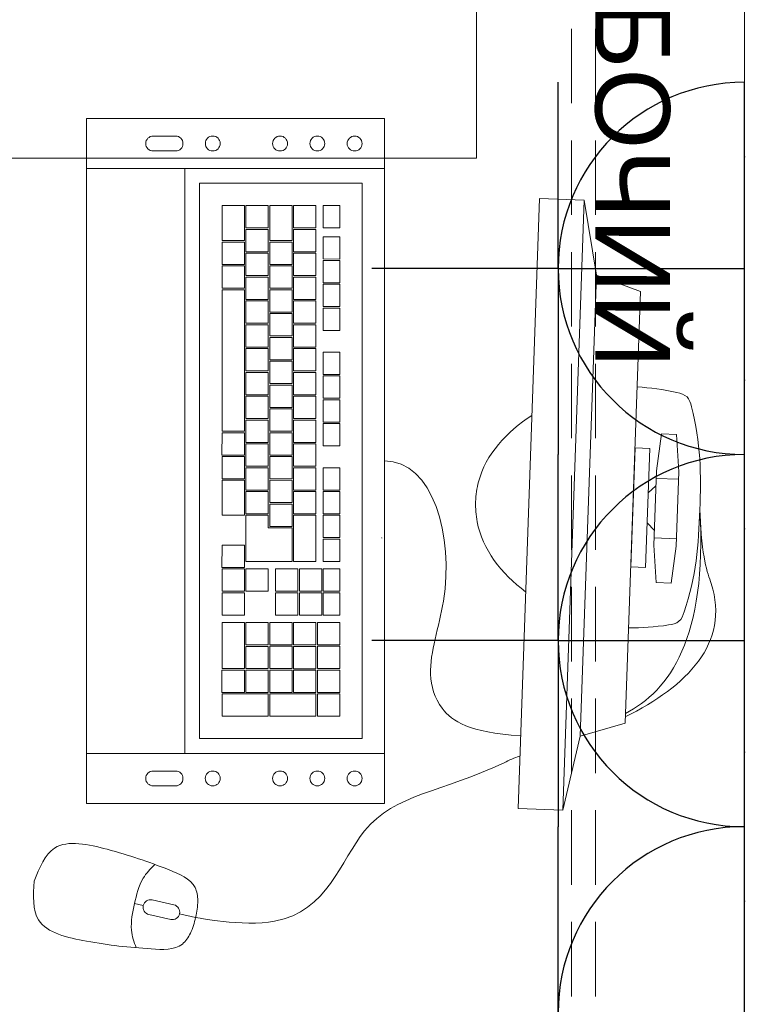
# Model space of a CAD drawing. Header units: millimetres. Extents: x -692150 to 2662533, y -95416 to 65084.
# Tile 19 of 256: x -73169 to -72680, y -52821 to -52160. Entities that reach past the tile are written whole.
import ezdxf

# ---------------------------------------------------------------- set-up
doc = ezdxf.new("R2010")
doc.units = ezdxf.units.MM
doc.linetypes.add('( Hidden )', pattern=[0.375, 0.25, -0.125])
doc.layers.add('00_АР_Номер мебели', color=1, linetype='Continuous', lineweight=13, plot=False)
doc.layers.add('11_АР_Номер мебели', color=1, linetype='Continuous', lineweight=13, plot=False)
for name, color, linetype, lineweight, true_color in [('00_АР_Подложка', 7, 'Continuous', 0, 0x9b9292), ('09_АР_Мебель', 7, 'Continuous', 9, 0x000000), ('1. ПОДЛОЖКА', 7, 'Continuous', 0, 0x9b9292)]:
    doc.layers.add(name, color=color, linetype=linetype, lineweight=lineweight, true_color=true_color)
doc.layers.add('06_АР_Мебель', color=4, linetype='Continuous', lineweight=9)
doc.layers.add('ЭОМ', color=7, linetype='Continuous')
doc.styles.get("Standard").update_dxf_attribs({"font": 'arial.ttf'})

# ---------------------------------------------------------------- blocks, each defined once
blk = doc.blocks.new('Компьютер')
at = {"layer": '00_АР_Подложка', "lineweight": 0}
for p, q in [((-76.43, 195.2), (-76.44, 185.2)), ((-76.43, 195.2), (-51.43, 197.69)), ((-51.43, 197.69), (-1.43, 197.66)), ((-46.44, 182.69), (-46.43, 197.69)), ((-6.43, 197.66), (-6.44, 182.66)), ((23.57, 195.14), (-1.43, 197.66)), ((23.57, 195.14), (23.56, 185.14)), ((-76.44, 185.2), (-51.44, 182.69)), ((-1.44, 182.66), (-51.44, 182.69)), ((-36.44, 177.68), (-41.44, 182.68)), ((-16.44, 177.67), (-11.44, 182.66)), ((23.56, 185.14), (-1.44, 182.66)), ((-66.45, 167.7), (-66.44, 177.7)), ((-66.44, 177.7), (13.56, 177.65)), ((13.56, 177.65), (13.55, 167.65)), ((-171.45, 167.76), (-181.47, 137.76)), ((118.55, 167.59), (-171.45, 167.76)), ((13.55, 167.65), (-66.45, 167.7)), ((118.55, 167.59), (128.47, 137.76)), ((-181.47, 137.76), (-231.47, 127.79)), ((-181.47, 137.76), (128.47, 137.76)), ((128.47, 137.76), (178.53, 127.79)), ((-231.49, 97.79), (-231.47, 127.79)), ((-231.47, 127.79), (178.53, 127.79)), ((178.53, 127.79), (178.51, 97.79)), ((-231.49, 97.79), (178.51, 97.79)), ((-281.52, -8.22), (178.19, 8.05)), ((144.71, 6.87), (151.79, -193.01)), ((178.19, 8.05), (185.27, -191.82)), ((-274.45, -208.09), (-281.52, -8.22)), ((-248.04, -7.03), (-240.97, -206.91)), ((-237.52, -21.67), (135.25, -8.48)), ((135.25, -8.48), (139.11, -117.41)), ((-233.66, -130.6), (-237.52, -21.67)), ((52.83, -26.4), (37.84, -26.93)), ((52.83, -26.4), (53.22, -37.4)), ((57.83, -26.23), (72.82, -25.7)), ((58.36, -41.22), (57.83, -26.23)), ((72.82, -25.7), (73.35, -40.69)), ((73.82, -25.66), (88.81, -25.13)), ((74.35, -40.65), (73.82, -25.66)), ((88.81, -25.13), (89.34, -40.12)), ((89.81, -25.1), (104.8, -24.56)), ((90.34, -40.09), (89.81, -25.1)), ((104.8, -24.56), (105.33, -39.56)), ((105.8, -24.53), (120.79, -24)), ((106.33, -39.52), (105.8, -24.53)), ((120.79, -24), (121.32, -38.99)), ((-108.65, -32.12), (-123.64, -32.65)), ((-123.25, -43.64), (-123.64, -32.65)), ((-108.65, -32.12), (-108.26, -43.11)), ((-92.66, -31.55), (-107.65, -32.08)), ((-107.26, -43.08), (-107.65, -32.08)), ((-92.66, -31.55), (-92.27, -42.55)), ((-76.67, -30.99), (-91.66, -31.52)), ((-91.27, -42.51), (-91.66, -31.52)), ((-76.67, -30.99), (-76.28, -41.98)), ((-60.68, -30.42), (-75.67, -30.95)), ((-75.28, -41.94), (-75.67, -30.95)), ((-60.68, -30.42), (-60.29, -41.41)), ((-31.11, -29.37), (-46.11, -29.9)), ((-45.72, -40.9), (-46.11, -29.9)), ((-31.11, -29.37), (-30.73, -40.37)), ((-15.12, -28.81), (-30.12, -29.34)), ((-29.73, -40.33), (-30.12, -29.34)), ((-15.12, -28.81), (-14.74, -39.8)), ((0.87, -28.24), (-14.13, -28.77)), ((-13.74, -39.77), (-14.13, -28.77)), ((0.87, -28.24), (1.25, -39.24)), ((16.86, -27.68), (1.86, -28.21)), ((2.25, -39.2), (1.86, -28.21)), ((16.86, -27.68), (17.24, -38.67)), ((36.84, -26.97), (21.85, -27.5)), ((22.24, -38.49), (21.85, -27.5)), ((36.84, -26.97), (37.23, -37.96)), ((38.23, -37.93), (37.84, -26.93)), ((-207, -35.6), (-222, -36.13)), ((-221.61, -47.12), (-222, -36.13)), ((-207, -35.6), (-206.62, -46.59)), ((-186.18, -34.86), (-201.17, -35.39)), ((-200.79, -46.39), (-201.17, -35.39)), ((-186.18, -34.86), (-185.8, -45.85)), ((-170.19, -34.3), (-185.18, -34.83)), ((-184.8, -45.82), (-185.18, -34.83)), ((-170.19, -34.3), (-169.81, -45.29)), ((-154.2, -33.73), (-169.19, -34.26)), ((-168.81, -45.25), (-169.19, -34.26)), ((-154.2, -33.73), (-153.82, -44.72)), ((-138.21, -33.16), (-153.2, -33.69)), ((-152.82, -44.69), (-153.2, -33.69)), ((-138.21, -33.16), (-137.83, -44.16)), ((1.25, -39.24), (-13.74, -39.77)), ((17.24, -38.67), (2.25, -39.2)), ((37.23, -37.96), (22.24, -38.49)), ((22.28, -39.49), (37.27, -38.96)), ((22.81, -54.48), (22.28, -39.49)), ((37.27, -38.96), (37.8, -53.95)), ((53.22, -37.4), (38.23, -37.93)), ((38.27, -38.93), (53.26, -38.4)), ((38.8, -53.92), (38.27, -38.93)), ((53.26, -38.4), (53.79, -53.39)), ((105.33, -39.56), (90.34, -40.09)), ((121.32, -38.99), (106.33, -39.52)), ((-185.8, -45.85), (-200.79, -46.39)), ((-169.81, -45.29), (-184.8, -45.82)), ((-153.82, -44.72), (-168.81, -45.25)), ((-137.83, -44.16), (-152.82, -44.69)), ((-108.26, -43.11), (-123.25, -43.64)), ((-92.27, -42.55), (-107.26, -43.08)), ((-76.28, -41.98), (-91.27, -42.51)), ((-60.29, -41.41), (-75.28, -41.94)), ((-61.53, -46.46), (-46.54, -45.93)), ((-46.54, -45.93), (-46.01, -60.92)), ((-30.73, -40.37), (-45.72, -40.9)), ((-45.54, -45.89), (-30.55, -45.36)), ((-45.01, -60.89), (-45.54, -45.89)), ((-30.55, -45.36), (-30.02, -60.35)), ((-14.74, -39.8), (-29.73, -40.33)), ((-29.55, -45.33), (-14.56, -44.8)), ((-29.02, -60.32), (-29.55, -45.33)), ((-14.56, -44.8), (-14.03, -59.79)), ((-13.56, -44.76), (17.42, -43.67)), ((-13.03, -59.75), (-13.56, -44.76)), ((17.42, -43.67), (17.95, -58.66)), ((73.35, -40.69), (58.36, -41.22)), ((58.4, -42.22), (73.39, -41.69)), ((58.93, -57.21), (58.4, -42.22)), ((73.39, -41.69), (73.92, -56.68)), ((89.34, -40.12), (74.35, -40.65)), ((74.39, -41.65), (89.38, -41.12)), ((74.92, -56.64), (74.39, -41.65)), ((89.38, -41.12), (89.91, -56.11)), ((90.38, -41.09), (105.37, -40.55)), ((90.91, -56.08), (90.38, -41.09)), ((105.37, -40.55), (105.9, -55.55)), ((106.37, -40.52), (121.36, -39.99)), ((107.46, -71.5), (106.37, -40.52)), ((121.36, -39.99), (122.45, -70.97)), ((-206.62, -46.59), (-221.61, -47.12)), ((-221.43, -52.12), (-206.44, -51.59)), ((-220.9, -67.11), (-221.43, -52.12)), ((-206.44, -51.59), (-205.91, -66.58)), ((-205.44, -51.55), (-190.45, -51.02)), ((-204.91, -66.54), (-205.44, -51.55)), ((-190.45, -51.02), (-189.92, -66.01)), ((-189.45, -50.99), (-174.46, -50.46)), ((-188.92, -65.98), (-189.45, -50.99)), ((-174.46, -50.46), (-173.93, -65.45)), ((-173.46, -50.42), (-158.47, -49.89)), ((-172.93, -65.41), (-173.46, -50.42)), ((-158.47, -49.89), (-157.94, -64.88)), ((-157.47, -49.86), (-142.48, -49.33)), ((-156.94, -64.85), (-157.47, -49.86)), ((-142.48, -49.33), (-141.95, -64.32)), ((-141.48, -49.29), (-126.49, -48.76)), ((-140.95, -64.28), (-141.48, -49.29)), ((-126.49, -48.76), (-125.96, -63.75)), ((-125.49, -48.72), (-110.5, -48.19)), ((-124.96, -63.71), (-125.49, -48.72)), ((-110.5, -48.19), (-109.97, -63.18)), ((-109.5, -48.16), (-94.51, -47.63)), ((-108.97, -63.15), (-109.5, -48.16)), ((-94.51, -47.63), (-93.98, -62.62)), ((-93.51, -47.59), (-78.52, -47.06)), ((-92.98, -62.58), (-93.51, -47.59)), ((-78.52, -47.06), (-77.99, -62.05)), ((-77.52, -47.03), (-62.53, -46.5)), ((-76.99, -62.02), (-77.52, -47.03)), ((-62.53, -46.5), (-62, -61.49)), ((-61, -61.45), (-61.53, -46.46)), ((17.95, -58.66), (-13.03, -59.75)), ((37.8, -53.95), (22.81, -54.48)), ((22.84, -55.48), (37.83, -54.95)), ((23.37, -70.47), (22.84, -55.48)), ((37.83, -54.95), (38.36, -69.94)), ((53.79, -53.39), (38.8, -53.92)), ((38.83, -54.92), (53.82, -54.39)), ((39.36, -69.91), (38.83, -54.92)), ((53.82, -54.39), (54.35, -69.38)), ((73.92, -56.68), (58.93, -57.21)), ((58.96, -58.21), (73.95, -57.68)), ((59.49, -73.2), (58.96, -58.21)), ((73.95, -57.68), (74.48, -72.67)), ((89.91, -56.11), (74.92, -56.64)), ((74.95, -57.64), (89.94, -57.11)), ((75.48, -72.63), (74.95, -57.64)), ((89.94, -57.11), (90.47, -72.1)), ((105.9, -55.55), (90.91, -56.08)), ((90.94, -57.08), (105.93, -56.54)), ((91.47, -72.07), (90.94, -57.08)), ((105.93, -56.54), (106.46, -71.54)), ((-189.92, -66.01), (-204.91, -66.54)), ((-173.93, -65.45), (-188.92, -65.98)), ((-157.94, -64.88), (-172.93, -65.41)), ((-164.4, -66.11), (-149.41, -65.58)), ((-163.87, -81.1), (-164.4, -66.11)), ((-141.95, -64.32), (-156.94, -64.85)), ((-149.41, -65.58), (-148.88, -80.57)), ((-148.41, -65.54), (-133.42, -65.01)), ((-147.88, -80.54), (-148.41, -65.54)), ((-125.96, -63.75), (-140.95, -64.28)), ((-133.42, -65.01), (-132.89, -80.01)), ((-132.42, -64.98), (-117.43, -64.45)), ((-131.89, -79.97), (-132.42, -64.98)), ((-109.97, -63.18), (-124.96, -63.71)), ((-117.43, -64.45), (-116.9, -79.44)), ((-116.43, -64.41), (-101.44, -63.88)), ((-115.9, -79.4), (-116.43, -64.41)), ((-93.98, -62.62), (-108.97, -63.15)), ((-101.44, -63.88), (-100.91, -78.87)), ((-100.44, -63.85), (-85.45, -63.32)), ((-99.91, -78.84), (-100.44, -63.85)), ((-77.99, -62.05), (-92.98, -62.58)), ((-85.45, -63.32), (-84.92, -78.31)), ((-84.45, -63.28), (-69.46, -62.75)), ((-83.92, -78.27), (-84.45, -63.28)), ((-62, -61.49), (-76.99, -62.02)), ((-69.46, -62.75), (-68.93, -77.74)), ((-68.46, -62.72), (-53.47, -62.19)), ((-67.93, -77.71), (-68.46, -62.72)), ((-46.01, -60.92), (-61, -61.45)), ((-53.47, -62.19), (-52.94, -77.18)), ((-52.47, -62.15), (-37.48, -61.62)), ((-51.94, -77.14), (-52.47, -62.15)), ((-30.02, -60.35), (-45.01, -60.89)), ((-37.48, -61.62), (-36.95, -76.61)), ((-36.48, -61.58), (-21.49, -61.05)), ((-35.95, -76.57), (-36.48, -61.58)), ((-14.03, -59.79), (-29.02, -60.32)), ((-21.49, -61.05), (-20.96, -76.04)), ((-20.49, -61.02), (-5.5, -60.49)), ((-19.96, -76.01), (-20.49, -61.02)), ((-5.5, -60.49), (-4.97, -75.48)), ((-4.5, -60.45), (17.99, -59.66)), ((-3.93, -76.44), (-4.5, -60.45)), ((17.99, -59.66), (19.08, -90.64)), ((-205.91, -66.58), (-220.9, -67.11)), ((-220.86, -68.11), (-197.38, -67.28)), ((-220.33, -83.1), (-220.86, -68.11)), ((-197.38, -67.28), (-196.85, -82.27)), ((-196.38, -67.24), (-181.39, -66.71)), ((-195.85, -82.23), (-196.38, -67.24)), ((-181.39, -66.71), (-180.86, -81.7)), ((-180.39, -66.68), (-165.4, -66.15)), ((-179.86, -81.67), (-180.39, -66.68)), ((-165.4, -66.15), (-164.87, -81.14)), ((38.36, -69.94), (23.37, -70.47)), ((54.35, -69.38), (39.36, -69.91)), ((74.48, -72.67), (59.49, -73.2)), ((90.47, -72.1), (75.48, -72.63)), ((106.46, -71.54), (91.47, -72.07)), ((91.51, -73.07), (106.5, -72.53)), ((106.5, -72.53), (107.03, -87.53)), ((122.45, -70.97), (107.46, -71.5)), ((107.5, -72.5), (122.49, -71.97)), ((108.59, -103.48), (107.5, -72.5)), ((122.49, -71.97), (123.58, -102.95)), ((-100.91, -78.87), (-115.9, -79.4)), ((-84.92, -78.31), (-99.91, -78.84)), ((-92.38, -79.57), (-77.39, -79.04)), ((-68.93, -77.74), (-83.92, -78.27)), ((-77.39, -79.04), (-76.86, -94.03)), ((-76.39, -79.01), (-61.4, -78.48)), ((-75.86, -94), (-76.39, -79.01)), ((-52.94, -77.18), (-67.93, -77.71)), ((-61.4, -78.48), (-60.87, -93.47)), ((-60.4, -78.44), (-45.41, -77.91)), ((-59.87, -93.43), (-60.4, -78.44)), ((-36.95, -76.61), (-51.94, -77.14)), ((-45.41, -77.91), (-44.88, -92.9)), ((-44.41, -77.87), (-29.42, -77.34)), ((-43.88, -92.87), (-44.41, -77.87)), ((-20.96, -76.04), (-35.95, -76.57)), ((-29.42, -77.34), (-28.89, -92.33)), ((-28.42, -77.31), (-13.43, -76.78)), ((-27.89, -92.3), (-28.42, -77.31)), ((-4.97, -75.48), (-19.96, -76.01)), ((-13.43, -76.78), (-12.9, -91.77)), ((-12.43, -76.74), (-3.93, -76.44)), ((-11.9, -91.73), (-12.43, -76.74)), ((23.55, -75.47), (38.54, -74.94)), ((24.08, -90.46), (23.55, -75.47)), ((38.54, -74.94), (39.07, -89.93)), ((59.53, -74.2), (74.52, -73.67)), ((60.06, -89.19), (59.53, -74.2)), ((74.52, -73.67), (75.05, -88.66)), ((75.52, -73.63), (90.51, -73.1)), ((76.05, -88.62), (75.52, -73.63)), ((90.51, -73.1), (91.04, -88.09)), ((92.04, -88.06), (91.51, -73.07)), ((-196.85, -82.27), (-220.33, -83.1)), ((-220.3, -84.1), (-205.31, -83.57)), ((-219.77, -99.09), (-220.3, -84.1)), ((-205.31, -83.57), (-204.78, -98.56)), ((-204.31, -83.53), (-189.32, -83)), ((-203.78, -98.52), (-204.31, -83.53)), ((-180.86, -81.7), (-195.85, -82.23)), ((-189.32, -83), (-188.79, -97.99)), ((-188.32, -82.97), (-173.33, -82.44)), ((-187.79, -97.96), (-188.32, -82.97)), ((-164.87, -81.14), (-179.86, -81.67)), ((-173.33, -82.44), (-172.8, -97.43)), ((-172.33, -82.4), (-157.34, -81.87)), ((-171.8, -97.39), (-172.33, -82.4)), ((-148.88, -80.57), (-163.87, -81.1)), ((-157.34, -81.87), (-156.81, -96.86)), ((-156.34, -81.84), (-141.35, -81.31)), ((-155.81, -96.83), (-156.34, -81.84)), ((-132.89, -80.01), (-147.88, -80.54)), ((-141.35, -81.31), (-140.82, -96.3)), ((-140.35, -81.27), (-125.36, -80.74)), ((-139.82, -96.26), (-140.35, -81.27)), ((-116.9, -79.44), (-131.89, -79.97)), ((-125.36, -80.74), (-124.83, -95.73)), ((-124.36, -80.7), (-109.37, -80.17)), ((-123.83, -95.69), (-124.36, -80.7)), ((-109.37, -80.17), (-108.84, -95.16)), ((-108.37, -80.14), (-93.38, -79.61)), ((-107.84, -95.13), (-108.37, -80.14)), ((-93.38, -79.61), (-92.85, -94.6)), ((-91.85, -94.56), (-92.38, -79.57)), ((-28.89, -92.33), (-43.88, -92.87)), ((-12.9, -91.77), (-27.89, -92.3)), ((19.08, -90.64), (-11.9, -91.73)), ((8.13, -92.03), (23.12, -91.5)), ((8.66, -107.02), (8.13, -92.03)), ((23.12, -91.5), (23.65, -106.49)), ((39.07, -89.93), (24.08, -90.46)), ((24.12, -91.46), (39.11, -90.93)), ((24.65, -106.45), (24.12, -91.46)), ((39.11, -90.93), (39.64, -105.92)), ((40.11, -90.89), (55.1, -90.36)), ((40.64, -105.88), (40.11, -90.89)), ((55.1, -90.36), (55.63, -105.35)), ((75.05, -88.66), (60.06, -89.19)), ((60.09, -90.19), (91.07, -89.09)), ((60.62, -105.18), (60.09, -90.19)), ((91.04, -88.09), (76.05, -88.62)), ((91.07, -89.09), (91.6, -104.08)), ((107.03, -87.53), (92.04, -88.06)), ((92.07, -89.06), (107.06, -88.52)), ((92.6, -104.05), (92.07, -89.06)), ((107.06, -88.52), (107.59, -103.52)), ((-204.78, -98.56), (-219.77, -99.09)), ((-188.79, -97.99), (-203.78, -98.52)), ((-195.25, -99.22), (-180.26, -98.69)), ((-172.8, -97.43), (-187.79, -97.96)), ((-180.26, -98.69), (-179.73, -113.68)), ((-179.26, -98.66), (-164.27, -98.13)), ((-178.73, -113.65), (-179.26, -98.66)), ((-156.81, -96.86), (-171.8, -97.39)), ((-164.27, -98.13), (-163.74, -113.12)), ((-163.27, -98.09), (-68.33, -94.73)), ((-162.74, -113.08), (-163.27, -98.09)), ((-140.82, -96.3), (-155.81, -96.83)), ((-124.83, -95.73), (-139.82, -96.26)), ((-108.84, -95.16), (-123.83, -95.69)), ((-92.85, -94.6), (-107.84, -95.13)), ((-76.86, -94.03), (-91.85, -94.56)), ((-60.87, -93.47), (-75.86, -94)), ((-68.33, -94.73), (-67.8, -109.72)), ((-67.33, -94.7), (-52.34, -94.17)), ((-66.8, -109.69), (-67.33, -94.7)), ((-44.88, -92.9), (-59.87, -93.43)), ((-52.34, -94.17), (-51.81, -109.16)), ((-51.34, -94.13), (-36.35, -93.6)), ((-50.81, -109.12), (-51.34, -94.13)), ((-36.35, -93.6), (-35.82, -108.59)), ((-35.35, -93.56), (-11.86, -92.73)), ((-34.82, -108.55), (-35.35, -93.56)), ((-11.86, -92.73), (-11.33, -107.72)), ((-219.73, -100.09), (-196.25, -99.26)), ((-219.2, -115.08), (-219.73, -100.09)), ((-196.25, -99.26), (-195.72, -114.25)), ((-194.72, -114.21), (-195.25, -99.22)), ((55.63, -105.35), (40.64, -105.88)), ((91.6, -104.08), (60.62, -105.18)), ((107.59, -103.52), (92.6, -104.05)), ((123.58, -102.95), (108.59, -103.48)), ((-67.8, -109.72), (-162.74, -113.08)), ((-51.81, -109.16), (-66.8, -109.69)), ((-35.82, -108.59), (-50.81, -109.12)), ((-11.33, -107.72), (-34.82, -108.55)), ((23.65, -106.49), (8.66, -107.02)), ((39.64, -105.92), (24.65, -106.45)), ((139.11, -117.41), (-233.66, -130.6)), ((-195.72, -114.25), (-219.2, -115.08)), ((-179.73, -113.68), (-194.72, -114.21)), ((-163.74, -113.12), (-178.73, -113.65)), ((259.16, -115.85), (257.13, -126.72)), ((-243.3, -140.95), (149.45, -127.05)), ((251.29, -130.71), (248.54, -145.46)), ((161.41, -132.82), (161.94, -147.81)), ((171.94, -147.46), (171.41, -132.47)), ((258.36, -147.3), (261.12, -132.55)), ((-233.31, -140.59), (-243.3, -140.95)), ((-264.82, -147.9), (-264.29, -162.9)), ((-254.29, -162.54), (-254.83, -147.55)), ((252.53, -151.29), (251.43, -157.16)), ((185.27, -191.82), (-274.45, -208.09))]:
    blk.add_line(p, q, dxfattribs=at)
for centre, radius in [((0, 0), 0.1), ((162.16, -12.53), 5), ((-264.07, -27.61), 5), ((163.04, -37.51), 5), ((-263.19, -52.6), 5), ((163.93, -62.5), 5), ((-262.3, -77.58), 5), ((165.53, -107.66), 5), ((-260.71, -122.74), 5)]:
    blk.add_circle(centre, radius, dxfattribs=at)
for centre, start, end in [((166.41, -132.64), 2.02668, 182.02668), ((256.21, -131.63), 349.4053, 169.4053), ((-259.82, -147.73), 2.02668, 182.02668), ((253.45, -146.38), 169.4053, 349.4053), ((166.94, -147.64), 182.02668, 2.02668), ((-259.29, -162.72), 182.02668, 2.02668)]:
    blk.add_arc(centre, 5, start, end, dxfattribs=at)
for points, knots in [([(114.42, 167.59), (92.32, 208.17), (56.84, 241.59), (7.11, 215.01), (-26.42, 212.67)], [301.145323, 301.145323, 301.145323, 301.145323, 415.407088, 437.556664, 437.556664, 437.556664, 437.556664]), ([(-26.42, 212.67), (-49.56, 212.69), (-74.07, 211.72), (-102.85, 202.23), (-106.02, 187.95), (-107.25, 176.46), (-107.33, 167.72)], [0, 0, 0, 0, 69.399914, 76.624177, 84.122224, 109.95105, 109.95105, 109.95105, 109.95105]), ([(-26.42, 212.67), (-3.29, 212.66), (21.22, 211.67), (49.99, 202.14), (53.14, 187.85), (54.37, 176.37), (54.44, 167.63)], [0, 0, 0, 0, 69.399914, 76.624177, 84.122224, 109.95105, 109.95105, 109.95105, 109.95105]), ([(-85.74, 97.71), (-74.22, 81.22), (-54.63, 64.43), (-31.04, 62.16), (-26.51, 61.95)], [183.033033, 183.033033, 183.033033, 183.033033, 239.928901, 253.488029, 253.488029, 253.488029, 253.488029]), ([(-51.66, -0.08), (-53.29, 32.49), (17.85, 54.71), (84.3, 31.82), (115.93, 42.23), (128.7, 63.32), (129.53, 97.58)], [0, 0, 0, 0, 111.099215, 156.303039, 180.580053, 211.421886, 211.421886, 211.421886, 211.421886]), ([(32.76, 97.64), (21.22, 81.16), (1.61, 64.39), (-21.98, 62.16), (-26.51, 61.95)], [183.033033, 183.033033, 183.033033, 183.033033, 239.928901, 253.488029, 253.488029, 253.488029, 253.488029]), ([(259.16, -115.85), (259.16, -115.85), (273.46, -32.39), (172.86, -9.92), (169.34, 49), (144.35, 94.2), (143.26, 97.57)], [0, 0, 0, 0, 49.29571, 130.063652, 232.751106, 241.185472, 241.185472, 241.185472, 241.185472]), ([(251.43, -157.16), (245.54, -156.06), (235.19, -153.95), (227.58, -147.4), (224.68, -144.44)], [0, 0, 0, 0, 17.989581, 30.266668, 30.266668, 30.266668, 30.266668]), ([(251.43, -157.16), (257.33, -158.27), (267.74, -160.04), (277.2, -156.68), (280.97, -154.97)], [0, 0, 0, 0, 17.989581, 30.266668, 30.266668, 30.266668, 30.266668])]:
    blk.add_open_spline(points, degree=3, knots=knots, dxfattribs=at)
blk.add_open_spline([(112.12, 167.59), (95.68, 196.63), (59.67, 220.75), (-26.42, 212.67)], degree=3, dxfattribs=at)
for points, start_tangent in [([(238.75, -224.96), (215.99, -212.1), (215.55, -176.89), (227.93, -134.83), (239.19, -116.95), (247.92, -114.85), (259.16, -115.85)], (-0.982952, 0.18386)), ([(238.75, -224.96), (264.62, -221.19), (277.76, -188.53), (281.42, -144.83), (277.39, -124.1), (270, -118.98), (259.16, -115.85)], (0.982952, -0.18386))]:
    blk.add_spline(points, degree=3, dxfattribs=dict(at, start_tangent=start_tangent))
at = {"layer": '06_АР_Мебель', "lineweight": 0}
for p, q in [((-76.43, 195.2), (-76.44, 185.2)), ((-76.43, 195.2), (-51.43, 197.69)), ((-51.43, 197.69), (-1.43, 197.66)), ((-46.44, 182.69), (-46.43, 197.69)), ((-6.43, 197.66), (-6.44, 182.66)), ((23.57, 195.14), (-1.43, 197.66)), ((23.57, 195.14), (23.56, 185.14)), ((-76.44, 185.2), (-51.44, 182.69)), ((-1.44, 182.66), (-51.44, 182.69)), ((-36.44, 177.68), (-41.44, 182.68)), ((-16.44, 177.67), (-11.44, 182.66)), ((23.56, 185.14), (-1.44, 182.66)), ((-66.45, 167.7), (-66.44, 177.7)), ((-66.44, 177.7), (13.56, 177.65)), ((13.56, 177.65), (13.55, 167.65)), ((-171.45, 167.76), (-181.47, 137.76)), ((118.55, 167.59), (-171.45, 167.76)), ((13.55, 167.65), (-66.45, 167.7)), ((118.55, 167.59), (128.47, 137.76)), ((-181.47, 137.76), (-231.47, 127.79)), ((-181.47, 137.76), (128.47, 137.76)), ((128.47, 137.76), (178.53, 127.79)), ((-231.49, 97.79), (-231.47, 127.79)), ((-231.47, 127.79), (178.53, 127.79)), ((178.53, 127.79), (178.51, 97.79)), ((-231.49, 97.79), (178.51, 97.79)), ((-281.52, -8.22), (178.19, 8.05)), ((144.71, 6.87), (151.79, -193.01)), ((178.19, 8.05), (185.27, -191.82)), ((-274.45, -208.09), (-281.52, -8.22)), ((-248.04, -7.03), (-240.97, -206.91)), ((-237.52, -21.67), (135.25, -8.48)), ((135.25, -8.48), (139.11, -117.41)), ((-233.66, -130.6), (-237.52, -21.67)), ((52.83, -26.4), (37.84, -26.93)), ((52.83, -26.4), (53.22, -37.4)), ((57.83, -26.23), (72.82, -25.7)), ((58.36, -41.22), (57.83, -26.23)), ((72.82, -25.7), (73.35, -40.69)), ((73.82, -25.66), (88.81, -25.13)), ((74.35, -40.65), (73.82, -25.66)), ((88.81, -25.13), (89.34, -40.12)), ((89.81, -25.1), (104.8, -24.56)), ((90.34, -40.09), (89.81, -25.1)), ((104.8, -24.56), (105.33, -39.56)), ((105.8, -24.53), (120.79, -24)), ((106.33, -39.52), (105.8, -24.53)), ((120.79, -24), (121.32, -38.99)), ((-108.65, -32.12), (-123.64, -32.65)), ((-123.25, -43.64), (-123.64, -32.65)), ((-108.65, -32.12), (-108.26, -43.11)), ((-92.66, -31.55), (-107.65, -32.08)), ((-107.26, -43.08), (-107.65, -32.08)), ((-92.66, -31.55), (-92.27, -42.55)), ((-76.67, -30.99), (-91.66, -31.52)), ((-91.27, -42.51), (-91.66, -31.52)), ((-76.67, -30.99), (-76.28, -41.98)), ((-60.68, -30.42), (-75.67, -30.95)), ((-75.28, -41.94), (-75.67, -30.95)), ((-60.68, -30.42), (-60.29, -41.41)), ((-31.11, -29.37), (-46.11, -29.9)), ((-45.72, -40.9), (-46.11, -29.9)), ((-31.11, -29.37), (-30.73, -40.37)), ((-15.12, -28.81), (-30.12, -29.34)), ((-29.73, -40.33), (-30.12, -29.34)), ((-15.12, -28.81), (-14.74, -39.8)), ((0.87, -28.24), (-14.13, -28.77)), ((-13.74, -39.77), (-14.13, -28.77)), ((0.87, -28.24), (1.25, -39.24)), ((16.86, -27.68), (1.86, -28.21)), ((2.25, -39.2), (1.86, -28.21)), ((16.86, -27.68), (17.24, -38.67)), ((36.84, -26.97), (21.85, -27.5)), ((22.24, -38.49), (21.85, -27.5)), ((36.84, -26.97), (37.23, -37.96)), ((38.23, -37.93), (37.84, -26.93)), ((-207, -35.6), (-222, -36.13)), ((-221.61, -47.12), (-222, -36.13)), ((-207, -35.6), (-206.62, -46.59)), ((-186.18, -34.86), (-201.17, -35.39)), ((-200.79, -46.39), (-201.17, -35.39)), ((-186.18, -34.86), (-185.8, -45.85)), ((-170.19, -34.3), (-185.18, -34.83)), ((-184.8, -45.82), (-185.18, -34.83)), ((-170.19, -34.3), (-169.81, -45.29)), ((-154.2, -33.73), (-169.19, -34.26)), ((-168.81, -45.25), (-169.19, -34.26)), ((-154.2, -33.73), (-153.82, -44.72)), ((-138.21, -33.16), (-153.2, -33.69)), ((-152.82, -44.69), (-153.2, -33.69)), ((-138.21, -33.16), (-137.83, -44.16)), ((1.25, -39.24), (-13.74, -39.77)), ((17.24, -38.67), (2.25, -39.2)), ((37.23, -37.96), (22.24, -38.49)), ((22.28, -39.49), (37.27, -38.96)), ((22.81, -54.48), (22.28, -39.49)), ((37.27, -38.96), (37.8, -53.95)), ((53.22, -37.4), (38.23, -37.93)), ((38.27, -38.93), (53.26, -38.4)), ((38.8, -53.92), (38.27, -38.93)), ((53.26, -38.4), (53.79, -53.39)), ((105.33, -39.56), (90.34, -40.09)), ((121.32, -38.99), (106.33, -39.52)), ((-185.8, -45.85), (-200.79, -46.39)), ((-169.81, -45.29), (-184.8, -45.82)), ((-153.82, -44.72), (-168.81, -45.25)), ((-137.83, -44.16), (-152.82, -44.69)), ((-108.26, -43.11), (-123.25, -43.64)), ((-92.27, -42.55), (-107.26, -43.08)), ((-76.28, -41.98), (-91.27, -42.51)), ((-60.29, -41.41), (-75.28, -41.94)), ((-61.53, -46.46), (-46.54, -45.93)), ((-46.54, -45.93), (-46.01, -60.92)), ((-30.73, -40.37), (-45.72, -40.9)), ((-45.54, -45.89), (-30.55, -45.36)), ((-45.01, -60.89), (-45.54, -45.89)), ((-30.55, -45.36), (-30.02, -60.35)), ((-14.74, -39.8), (-29.73, -40.33)), ((-29.55, -45.33), (-14.56, -44.8)), ((-29.02, -60.32), (-29.55, -45.33)), ((-14.56, -44.8), (-14.03, -59.79)), ((-13.56, -44.76), (17.42, -43.67)), ((-13.03, -59.75), (-13.56, -44.76)), ((17.42, -43.67), (17.95, -58.66)), ((73.35, -40.69), (58.36, -41.22)), ((58.4, -42.22), (73.39, -41.69)), ((58.93, -57.21), (58.4, -42.22)), ((73.39, -41.69), (73.92, -56.68)), ((89.34, -40.12), (74.35, -40.65)), ((74.39, -41.65), (89.38, -41.12)), ((74.92, -56.64), (74.39, -41.65)), ((89.38, -41.12), (89.91, -56.11)), ((90.38, -41.09), (105.37, -40.55)), ((90.91, -56.08), (90.38, -41.09)), ((105.37, -40.55), (105.9, -55.55)), ((106.37, -40.52), (121.36, -39.99)), ((107.46, -71.5), (106.37, -40.52)), ((121.36, -39.99), (122.45, -70.97)), ((-206.62, -46.59), (-221.61, -47.12)), ((-221.43, -52.12), (-206.44, -51.59)), ((-220.9, -67.11), (-221.43, -52.12)), ((-206.44, -51.59), (-205.91, -66.58)), ((-205.44, -51.55), (-190.45, -51.02)), ((-204.91, -66.54), (-205.44, -51.55)), ((-190.45, -51.02), (-189.92, -66.01)), ((-189.45, -50.99), (-174.46, -50.46)), ((-188.92, -65.98), (-189.45, -50.99)), ((-174.46, -50.46), (-173.93, -65.45)), ((-173.46, -50.42), (-158.47, -49.89)), ((-172.93, -65.41), (-173.46, -50.42)), ((-158.47, -49.89), (-157.94, -64.88)), ((-157.47, -49.86), (-142.48, -49.33)), ((-156.94, -64.85), (-157.47, -49.86)), ((-142.48, -49.33), (-141.95, -64.32)), ((-141.48, -49.29), (-126.49, -48.76)), ((-140.95, -64.28), (-141.48, -49.29)), ((-126.49, -48.76), (-125.96, -63.75)), ((-125.49, -48.72), (-110.5, -48.19)), ((-124.96, -63.71), (-125.49, -48.72)), ((-110.5, -48.19), (-109.97, -63.18)), ((-109.5, -48.16), (-94.51, -47.63)), ((-108.97, -63.15), (-109.5, -48.16)), ((-94.51, -47.63), (-93.98, -62.62)), ((-93.51, -47.59), (-78.52, -47.06)), ((-92.98, -62.58), (-93.51, -47.59)), ((-78.52, -47.06), (-77.99, -62.05)), ((-77.52, -47.03), (-62.53, -46.5)), ((-76.99, -62.02), (-77.52, -47.03)), ((-62.53, -46.5), (-62, -61.49)), ((-61, -61.45), (-61.53, -46.46)), ((17.95, -58.66), (-13.03, -59.75)), ((37.8, -53.95), (22.81, -54.48)), ((22.84, -55.48), (37.83, -54.95)), ((23.37, -70.47), (22.84, -55.48)), ((37.83, -54.95), (38.36, -69.94)), ((53.79, -53.39), (38.8, -53.92)), ((38.83, -54.92), (53.82, -54.39)), ((39.36, -69.91), (38.83, -54.92)), ((53.82, -54.39), (54.35, -69.38)), ((73.92, -56.68), (58.93, -57.21)), ((58.96, -58.21), (73.95, -57.68)), ((59.49, -73.2), (58.96, -58.21)), ((73.95, -57.68), (74.48, -72.67)), ((89.91, -56.11), (74.92, -56.64)), ((74.95, -57.64), (89.94, -57.11)), ((75.48, -72.63), (74.95, -57.64)), ((89.94, -57.11), (90.47, -72.1)), ((105.9, -55.55), (90.91, -56.08)), ((90.94, -57.08), (105.93, -56.54)), ((91.47, -72.07), (90.94, -57.08)), ((105.93, -56.54), (106.46, -71.54)), ((-189.92, -66.01), (-204.91, -66.54)), ((-173.93, -65.45), (-188.92, -65.98)), ((-157.94, -64.88), (-172.93, -65.41)), ((-164.4, -66.11), (-149.41, -65.58)), ((-163.87, -81.1), (-164.4, -66.11)), ((-141.95, -64.32), (-156.94, -64.85)), ((-149.41, -65.58), (-148.88, -80.57)), ((-148.41, -65.54), (-133.42, -65.01)), ((-147.88, -80.54), (-148.41, -65.54)), ((-125.96, -63.75), (-140.95, -64.28)), ((-133.42, -65.01), (-132.89, -80.01)), ((-132.42, -64.98), (-117.43, -64.45)), ((-131.89, -79.97), (-132.42, -64.98)), ((-109.97, -63.18), (-124.96, -63.71)), ((-117.43, -64.45), (-116.9, -79.44)), ((-116.43, -64.41), (-101.44, -63.88)), ((-115.9, -79.4), (-116.43, -64.41)), ((-93.98, -62.62), (-108.97, -63.15)), ((-101.44, -63.88), (-100.91, -78.87)), ((-100.44, -63.85), (-85.45, -63.32)), ((-99.91, -78.84), (-100.44, -63.85)), ((-77.99, -62.05), (-92.98, -62.58)), ((-85.45, -63.32), (-84.92, -78.31)), ((-84.45, -63.28), (-69.46, -62.75)), ((-83.92, -78.27), (-84.45, -63.28)), ((-62, -61.49), (-76.99, -62.02)), ((-69.46, -62.75), (-68.93, -77.74)), ((-68.46, -62.72), (-53.47, -62.19)), ((-67.93, -77.71), (-68.46, -62.72)), ((-46.01, -60.92), (-61, -61.45)), ((-53.47, -62.19), (-52.94, -77.18)), ((-52.47, -62.15), (-37.48, -61.62)), ((-51.94, -77.14), (-52.47, -62.15)), ((-30.02, -60.35), (-45.01, -60.89)), ((-37.48, -61.62), (-36.95, -76.61)), ((-36.48, -61.58), (-21.49, -61.05)), ((-35.95, -76.57), (-36.48, -61.58)), ((-14.03, -59.79), (-29.02, -60.32)), ((-21.49, -61.05), (-20.96, -76.04)), ((-20.49, -61.02), (-5.5, -60.49)), ((-19.96, -76.01), (-20.49, -61.02)), ((-5.5, -60.49), (-4.97, -75.48)), ((-4.5, -60.45), (17.99, -59.66)), ((-3.93, -76.44), (-4.5, -60.45)), ((17.99, -59.66), (19.08, -90.64)), ((-205.91, -66.58), (-220.9, -67.11)), ((-220.86, -68.11), (-197.38, -67.28)), ((-220.33, -83.1), (-220.86, -68.11)), ((-197.38, -67.28), (-196.85, -82.27)), ((-196.38, -67.24), (-181.39, -66.71)), ((-195.85, -82.23), (-196.38, -67.24)), ((-181.39, -66.71), (-180.86, -81.7)), ((-180.39, -66.68), (-165.4, -66.15)), ((-179.86, -81.67), (-180.39, -66.68)), ((-165.4, -66.15), (-164.87, -81.14)), ((38.36, -69.94), (23.37, -70.47)), ((54.35, -69.38), (39.36, -69.91)), ((74.48, -72.67), (59.49, -73.2)), ((90.47, -72.1), (75.48, -72.63)), ((106.46, -71.54), (91.47, -72.07)), ((91.51, -73.07), (106.5, -72.53)), ((106.5, -72.53), (107.03, -87.53)), ((122.45, -70.97), (107.46, -71.5)), ((107.5, -72.5), (122.49, -71.97)), ((108.59, -103.48), (107.5, -72.5)), ((122.49, -71.97), (123.58, -102.95)), ((-100.91, -78.87), (-115.9, -79.4)), ((-84.92, -78.31), (-99.91, -78.84)), ((-92.38, -79.57), (-77.39, -79.04)), ((-68.93, -77.74), (-83.92, -78.27)), ((-77.39, -79.04), (-76.86, -94.03)), ((-76.39, -79.01), (-61.4, -78.48)), ((-75.86, -94), (-76.39, -79.01)), ((-52.94, -77.18), (-67.93, -77.71)), ((-61.4, -78.48), (-60.87, -93.47)), ((-60.4, -78.44), (-45.41, -77.91)), ((-59.87, -93.43), (-60.4, -78.44)), ((-36.95, -76.61), (-51.94, -77.14)), ((-45.41, -77.91), (-44.88, -92.9)), ((-44.41, -77.87), (-29.42, -77.34)), ((-43.88, -92.87), (-44.41, -77.87)), ((-20.96, -76.04), (-35.95, -76.57)), ((-29.42, -77.34), (-28.89, -92.33)), ((-28.42, -77.31), (-13.43, -76.78)), ((-27.89, -92.3), (-28.42, -77.31)), ((-4.97, -75.48), (-19.96, -76.01)), ((-13.43, -76.78), (-12.9, -91.77)), ((-12.43, -76.74), (-3.93, -76.44)), ((-11.9, -91.73), (-12.43, -76.74)), ((23.55, -75.47), (38.54, -74.94)), ((24.08, -90.46), (23.55, -75.47)), ((38.54, -74.94), (39.07, -89.93)), ((59.53, -74.2), (74.52, -73.67)), ((60.06, -89.19), (59.53, -74.2)), ((74.52, -73.67), (75.05, -88.66)), ((75.52, -73.63), (90.51, -73.1)), ((76.05, -88.62), (75.52, -73.63)), ((90.51, -73.1), (91.04, -88.09)), ((92.04, -88.06), (91.51, -73.07)), ((-196.85, -82.27), (-220.33, -83.1)), ((-220.3, -84.1), (-205.31, -83.57)), ((-219.77, -99.09), (-220.3, -84.1)), ((-205.31, -83.57), (-204.78, -98.56)), ((-204.31, -83.53), (-189.32, -83)), ((-203.78, -98.52), (-204.31, -83.53)), ((-180.86, -81.7), (-195.85, -82.23)), ((-189.32, -83), (-188.79, -97.99)), ((-188.32, -82.97), (-173.33, -82.44)), ((-187.79, -97.96), (-188.32, -82.97)), ((-164.87, -81.14), (-179.86, -81.67)), ((-173.33, -82.44), (-172.8, -97.43)), ((-172.33, -82.4), (-157.34, -81.87)), ((-171.8, -97.39), (-172.33, -82.4)), ((-148.88, -80.57), (-163.87, -81.1)), ((-157.34, -81.87), (-156.81, -96.86)), ((-156.34, -81.84), (-141.35, -81.31)), ((-155.81, -96.83), (-156.34, -81.84)), ((-132.89, -80.01), (-147.88, -80.54)), ((-141.35, -81.31), (-140.82, -96.3)), ((-140.35, -81.27), (-125.36, -80.74)), ((-139.82, -96.26), (-140.35, -81.27)), ((-116.9, -79.44), (-131.89, -79.97)), ((-125.36, -80.74), (-124.83, -95.73)), ((-124.36, -80.7), (-109.37, -80.17)), ((-123.83, -95.69), (-124.36, -80.7)), ((-109.37, -80.17), (-108.84, -95.16)), ((-108.37, -80.14), (-93.38, -79.61)), ((-107.84, -95.13), (-108.37, -80.14)), ((-93.38, -79.61), (-92.85, -94.6)), ((-91.85, -94.56), (-92.38, -79.57)), ((-28.89, -92.33), (-43.88, -92.87)), ((-12.9, -91.77), (-27.89, -92.3)), ((19.08, -90.64), (-11.9, -91.73)), ((8.13, -92.03), (23.12, -91.5)), ((8.66, -107.02), (8.13, -92.03)), ((23.12, -91.5), (23.65, -106.49)), ((39.07, -89.93), (24.08, -90.46)), ((24.12, -91.46), (39.11, -90.93)), ((24.65, -106.45), (24.12, -91.46)), ((39.11, -90.93), (39.64, -105.92)), ((40.11, -90.89), (55.1, -90.36)), ((40.64, -105.88), (40.11, -90.89)), ((55.1, -90.36), (55.63, -105.35)), ((75.05, -88.66), (60.06, -89.19)), ((60.09, -90.19), (91.07, -89.09)), ((60.62, -105.18), (60.09, -90.19)), ((91.04, -88.09), (76.05, -88.62)), ((91.07, -89.09), (91.6, -104.08)), ((107.03, -87.53), (92.04, -88.06)), ((92.07, -89.06), (107.06, -88.52)), ((92.6, -104.05), (92.07, -89.06)), ((107.06, -88.52), (107.59, -103.52)), ((-204.78, -98.56), (-219.77, -99.09)), ((-188.79, -97.99), (-203.78, -98.52)), ((-195.25, -99.22), (-180.26, -98.69)), ((-172.8, -97.43), (-187.79, -97.96)), ((-180.26, -98.69), (-179.73, -113.68)), ((-179.26, -98.66), (-164.27, -98.13)), ((-178.73, -113.65), (-179.26, -98.66)), ((-156.81, -96.86), (-171.8, -97.39)), ((-164.27, -98.13), (-163.74, -113.12)), ((-163.27, -98.09), (-68.33, -94.73)), ((-162.74, -113.08), (-163.27, -98.09)), ((-140.82, -96.3), (-155.81, -96.83)), ((-124.83, -95.73), (-139.82, -96.26)), ((-108.84, -95.16), (-123.83, -95.69)), ((-92.85, -94.6), (-107.84, -95.13)), ((-76.86, -94.03), (-91.85, -94.56)), ((-60.87, -93.47), (-75.86, -94)), ((-68.33, -94.73), (-67.8, -109.72)), ((-67.33, -94.7), (-52.34, -94.17)), ((-66.8, -109.69), (-67.33, -94.7)), ((-44.88, -92.9), (-59.87, -93.43)), ((-52.34, -94.17), (-51.81, -109.16)), ((-51.34, -94.13), (-36.35, -93.6)), ((-50.81, -109.12), (-51.34, -94.13)), ((-36.35, -93.6), (-35.82, -108.59)), ((-35.35, -93.56), (-11.86, -92.73)), ((-34.82, -108.55), (-35.35, -93.56)), ((-11.86, -92.73), (-11.33, -107.72)), ((-219.73, -100.09), (-196.25, -99.26)), ((-219.2, -115.08), (-219.73, -100.09)), ((-196.25, -99.26), (-195.72, -114.25)), ((-194.72, -114.21), (-195.25, -99.22)), ((55.63, -105.35), (40.64, -105.88)), ((91.6, -104.08), (60.62, -105.18)), ((107.59, -103.52), (92.6, -104.05)), ((123.58, -102.95), (108.59, -103.48)), ((-67.8, -109.72), (-162.74, -113.08)), ((-51.81, -109.16), (-66.8, -109.69)), ((-35.82, -108.59), (-50.81, -109.12)), ((-11.33, -107.72), (-34.82, -108.55)), ((23.65, -106.49), (8.66, -107.02)), ((39.64, -105.92), (24.65, -106.45)), ((139.11, -117.41), (-233.66, -130.6)), ((-195.72, -114.25), (-219.2, -115.08)), ((-179.73, -113.68), (-194.72, -114.21)), ((-163.74, -113.12), (-178.73, -113.65)), ((259.16, -115.85), (257.13, -126.72)), ((-243.3, -140.95), (149.45, -127.05)), ((251.29, -130.71), (248.54, -145.46)), ((161.41, -132.82), (161.94, -147.81)), ((171.94, -147.46), (171.41, -132.47)), ((258.36, -147.3), (261.12, -132.55)), ((-233.31, -140.59), (-243.3, -140.95)), ((-264.82, -147.9), (-264.29, -162.9)), ((-254.29, -162.54), (-254.83, -147.55)), ((252.53, -151.29), (251.43, -157.16)), ((185.27, -191.82), (-274.45, -208.09))]:
    blk.add_line(p, q, dxfattribs=at)
for centre, radius in [((0, 0), 0.1), ((162.16, -12.53), 5), ((-264.07, -27.61), 5), ((163.04, -37.51), 5), ((-263.19, -52.6), 5), ((163.93, -62.5), 5), ((-262.3, -77.58), 5), ((165.53, -107.66), 5), ((-260.71, -122.74), 5)]:
    blk.add_circle(centre, radius, dxfattribs=at)
for centre, start, end in [((166.41, -132.64), 2.02668, 182.02668), ((256.21, -131.63), 349.4053, 169.4053), ((-259.82, -147.73), 2.02668, 182.02668), ((253.45, -146.38), 169.4053, 349.4053), ((166.94, -147.64), 182.02668, 2.02668), ((-259.29, -162.72), 182.02668, 2.02668)]:
    blk.add_arc(centre, 5, start, end, dxfattribs=at)
for points, knots in [([(114.42, 167.59), (92.32, 208.17), (56.84, 241.59), (7.11, 215.01), (-26.42, 212.67)], [301.145323, 301.145323, 301.145323, 301.145323, 415.407088, 437.556664, 437.556664, 437.556664, 437.556664]), ([(-26.42, 212.67), (-49.56, 212.69), (-74.07, 211.72), (-102.85, 202.23), (-106.02, 187.95), (-107.25, 176.46), (-107.33, 167.72)], [0, 0, 0, 0, 69.399914, 76.624177, 84.122224, 109.95105, 109.95105, 109.95105, 109.95105]), ([(-26.42, 212.67), (-3.29, 212.66), (21.22, 211.67), (49.99, 202.14), (53.14, 187.85), (54.37, 176.37), (54.44, 167.63)], [0, 0, 0, 0, 69.399914, 76.624177, 84.122224, 109.95105, 109.95105, 109.95105, 109.95105]), ([(-85.74, 97.71), (-74.22, 81.22), (-54.63, 64.43), (-31.04, 62.16), (-26.51, 61.95)], [183.033033, 183.033033, 183.033033, 183.033033, 239.928901, 253.488029, 253.488029, 253.488029, 253.488029]), ([(-51.66, -0.08), (-53.29, 32.49), (17.85, 54.71), (84.3, 31.82), (115.93, 42.23), (128.7, 63.32), (129.53, 97.58)], [0, 0, 0, 0, 111.099215, 156.303039, 180.580053, 211.421886, 211.421886, 211.421886, 211.421886]), ([(32.76, 97.64), (21.22, 81.16), (1.61, 64.39), (-21.98, 62.16), (-26.51, 61.95)], [183.033033, 183.033033, 183.033033, 183.033033, 239.928901, 253.488029, 253.488029, 253.488029, 253.488029]), ([(259.16, -115.85), (259.16, -115.85), (273.46, -32.39), (172.86, -9.92), (169.34, 49), (144.35, 94.2), (143.26, 97.57)], [0, 0, 0, 0, 49.29571, 130.063652, 232.751106, 241.185472, 241.185472, 241.185472, 241.185472]), ([(251.43, -157.16), (245.54, -156.06), (235.19, -153.95), (227.58, -147.4), (224.68, -144.44)], [0, 0, 0, 0, 17.989581, 30.266668, 30.266668, 30.266668, 30.266668]), ([(251.43, -157.16), (257.33, -158.27), (267.74, -160.04), (277.2, -156.68), (280.97, -154.97)], [0, 0, 0, 0, 17.989581, 30.266668, 30.266668, 30.266668, 30.266668])]:
    blk.add_open_spline(points, degree=3, knots=knots, dxfattribs=at)
blk.add_open_spline([(112.12, 167.59), (95.68, 196.63), (59.67, 220.75), (-26.42, 212.67)], degree=3, dxfattribs=at)
for points, start_tangent in [([(238.75, -224.96), (215.99, -212.1), (215.55, -176.89), (227.93, -134.83), (239.19, -116.95), (247.92, -114.85), (259.16, -115.85)], (-0.982952, 0.18386)), ([(238.75, -224.96), (264.62, -221.19), (277.76, -188.53), (281.42, -144.83), (277.39, -124.1), (270, -118.98), (259.16, -115.85)], (0.982952, -0.18386))]:
    blk.add_spline(points, degree=3, dxfattribs=dict(at, start_tangent=start_tangent))
blk = doc.blocks.new('Тумба подкатная LIGHT')
at = {"layer": '06_АР_Мебель', "linetype": 'Continuous'}
for p, q in [((0, 0), (0, 500)), ((0, 500), (430, 500)), ((430, 500), (430, 0)), ((430, 0), (0, 0)), ((155, -15), (275, -15)), ((155, -25), (155, -15)), ((275, -25), (275, -15)), ((275, -25), (155, -25)), ((115, -40), (315, -40)), ((115, -40), (215, -60)), ((215, -60), (315, -40))]:
    blk.add_line(p, q, dxfattribs=at)
at = {"flags": 1}
for tag, p in [('КОД_ОБОРУДОВАНИЯ', (57.28, 679.08)), ('ДОП_ИНФОРМАЦИЯ', (57.28, 626.93)), ('ДОГОВОР', (489.13, 518.24))]:
    blk.add_attdef(tag, p, '', height=25, dxfattribs=at)
at = {"layer": '00_АР_Номер мебели'}
blk.add_attdef('Номер', (29.84, 60.63), '', height=100, dxfattribs=at)
at = {"layer": '06_АР_Мебель', "linetype": 'Continuous', "insert": (50, 488.97), "char_height": 25, "attachment_point": 1}
blk.add_mtext_dynamic_manual_height_columns('{\\C7;ТУМБА\\PПОДКАТНАЯ}', width=263.3911, gutter_width=12.5, heights=[0], dxfattribs=at)
blk = doc.blocks.new('Стол рабочий 1400')
at = {"layer": '09_АР_Мебель'}
blk.add_line((0, 0), (1400, 0), dxfattribs=at)
at = {"layer": '09_АР_Мебель', "linetype": '( Hidden )', "ltscale": 200}
for p, q in [((0, -100), (1400, -100)), ((0, -116), (1400, -116))]:
    blk.add_line(p, q, dxfattribs=at)
at = {"flags": 1}
for tag, p in [('КОД_ОБОРУДОВАНИЯ', (996.43, 81.86)), ('ДОП_ИНФОРМАЦИЯ', (996.43, 29.71)), ('ДОГОВОР', (850.58, -42.76))]:
    blk.add_attdef(tag, p, '', height=25, dxfattribs=at)
at = {"layer": '09_АР_Мебель', "insert": (50, -50), "char_height": 50, "attachment_point": 1}
blk.add_mtext_dynamic_manual_height_columns('{\\C7;СТОЛ РАБОЧИЙ\\P1400}', width=753.4507, gutter_width=12.5, heights=[0], dxfattribs=at)
at = {"layer": '11_АР_Номер мебели'}
blk.add_attdef('Номер', (98.9, -605.29), '', height=100, dxfattribs=at)
blk = doc.blocks.new('A$C723C25D3')
at = {"layer": 'ЭОМ', "color": 240, "linetype": 'Continuous', "lineweight": 30, "true_color": 0xed1f24}
for p, q in [((-125, 125), (-125, 250)), ((-125, 125), (-250, 125)), ((-125, 125), (0, 125)), ((-125, 125), (-125, 0)), ((-250, 0), (0, 0))]:
    blk.add_line(p, q, dxfattribs=at)
blk.add_arc((-125, 0), 125, 0, 180, dxfattribs=at)
for p in [(-200, 0), (-50, 0)]:
    blk.add_point(p, dxfattribs=at)
blk = doc.blocks.new('*U257')
at = {"layer": '1. ПОДЛОЖКА'}
blk.add_lwpolyline([(0, 0), (1400, 0), (1400, -700), (0, -700)], close=True, dxfattribs=at)
blk.add_blockref('Стол рабочий 1400', (0, 0))
at = {"color": 7, "linetype": 'Continuous'}
ref = blk.add_blockref('Тумба подкатная LIGHT', (32, -679.76), dxfattribs=at)
ref.add_attrib('Номер', '00', (61.84, -619.13), dxfattribs={"layer": '11_АР_Номер мебели', "height": 100})
at = {"layer": '09_АР_Мебель', "rotation": 357.9733182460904}
blk.add_blockref('Компьютер', (716.99, -243.34), dxfattribs=at)
at = {"layer": 'ЭОМ', "lineweight": 15, "rotation": 180}
for p in [(411, 0), (661, 0), (911, 0)]:
    blk.add_blockref('A$C723C25D3', p, dxfattribs=at)

msp = doc.modelspace()

# ---------------------------------------------------------------- block references
at = {"rotation": 270}
msp.add_blockref('*U257', (-72682.84, -51790.69), dxfattribs=at)

doc.saveas('drawing.dxf')
